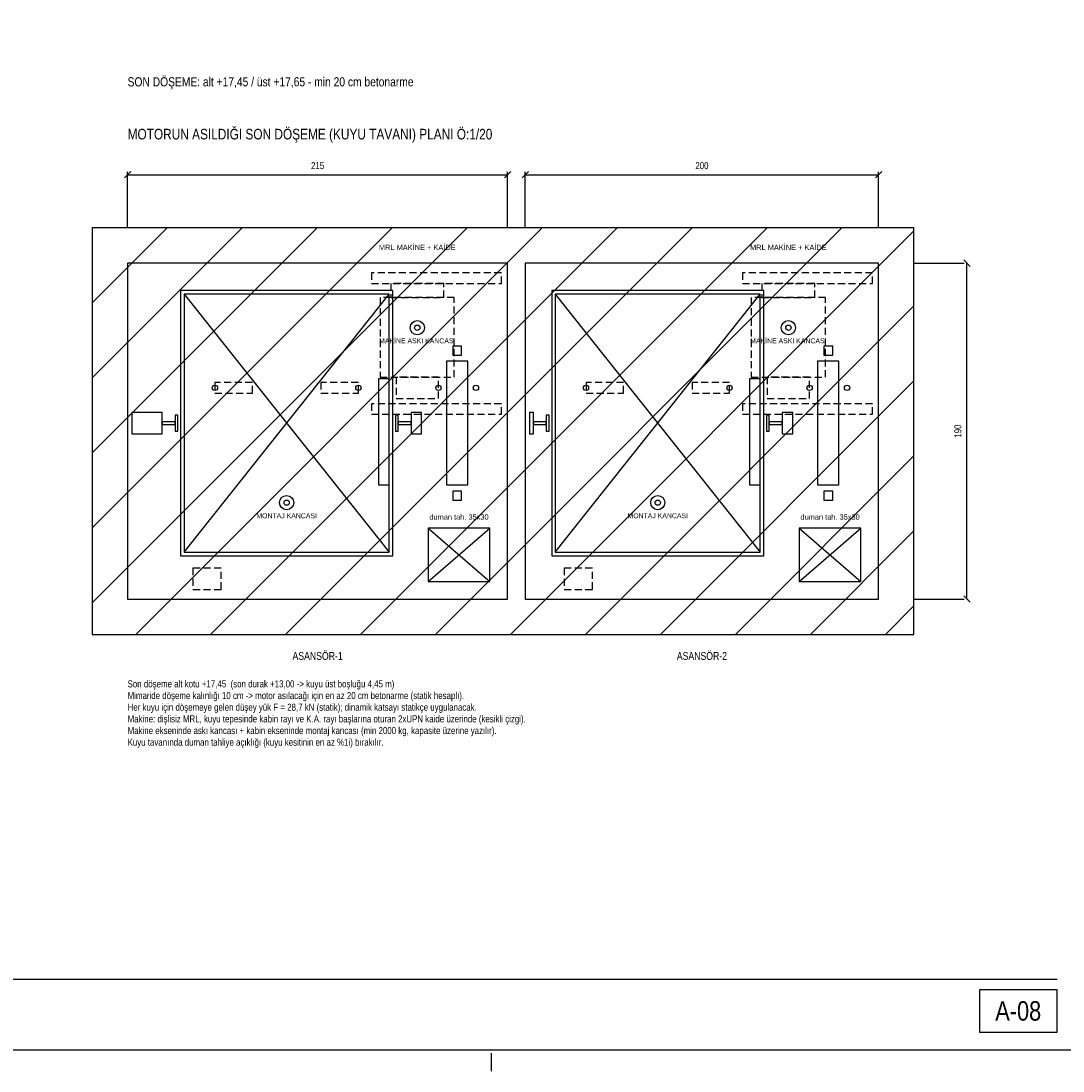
# Model space of a CAD drawing. Header units: centimetres. Extents: x 0 to 15545, y -30 to 2970.
# Tile 15 of 31: x 8934 to 10408, y -30 to 1455. Entities that reach past the tile are written whole.
import ezdxf
from ezdxf.enums import TextEntityAlignment as Align

# ---------------------------------------------------------------- set-up
doc = ezdxf.new("R2010")
doc.units = ezdxf.units.CM
doc.linetypes.add('CENTER', pattern=[40, 25, -5, 5, -5])
doc.linetypes.add('DASHED', pattern=[15, 10, -5])
for name, color, linetype in [('ASN-ANTET', 4, 'CONTINUOUS'), ('ASN-BASLIK', 5, 'CONTINUOUS'), ('ASN-CERCEVE', 7, 'CONTINUOUS'), ('ASN-DUVAR', 7, 'CONTINUOUS'), ('ASN-EKSEN', 8, 'CENTER'), ('ASN-HALAT', 6, 'CONTINUOUS'), ('ASN-KA', 30, 'CONTINUOUS'), ('ASN-KABIN', 5, 'CONTINUOUS'), ('ASN-MOTOR', 6, 'CONTINUOUS'), ('ASN-MOTOR-GIZLI', 6, 'DASHED'), ('ASN-OLCU', 3, 'CONTINUOUS'), ('ASN-RAY', 1, 'CONTINUOUS'), ('ASN-SIVA', 8, 'CONTINUOUS'), ('ASN-TARAMA', 8, 'CONTINUOUS'), ('ASN-UYARI', 1, 'CONTINUOUS'), ('ASN-YAZI', 4, 'CONTINUOUS')]:
    doc.layers.add(name, color=color, linetype=linetype)
doc.styles.get("Standard").update_dxf_attribs({"font": 'arial.ttf', "width": 0.8})

msp = doc.modelspace()

# ---------------------------------------------------------------- linework, layer by layer
at = {"layer": 'ASN-ANTET'}
msp.add_line((7470, 100), (10400, 100), dxfattribs=at)
msp.add_lwpolyline([(10290, 25), (10400, 25), (10400, 85), (10290, 85)], close=True, dxfattribs=at)
at = {"layer": 'ASN-CERCEVE'}
for points in [[(0, 0), (15545, 0), (15545, 2970), (0, 2970)], [(100, 0), (15520, 0), (15520, 2970), (100, 2970)]]:
    msp.add_lwpolyline(points, close=True, dxfattribs=at)
at = {"layer": 'ASN-DUVAR'}
msp.add_lwpolyline([(9035, 587.5), (10197.5, 587.5), (10197.5, 1162.5), (9035, 1162.5)], close=True, dxfattribs=at)
at = {"layer": 'ASN-EKSEN'}
msp.add_line((9600, -30), (9600, -5), dxfattribs=at)
at = {"layer": 'ASN-HALAT'}
for centre in [(9208.5, 936.2), (9411.5, 936.2), (9524.8, 936.2), (9577.8, 936.2), (9733.5, 936.2), (9936.5, 936.2), (10049.8, 936.2), (10102.8, 936.2)]:
    msp.add_circle(centre, 3.75, dxfattribs=at)
at = {"layer": 'ASN-KA'}
for points in [[(9536.2, 798.8), (9566.2, 798.8), (9566.2, 973.8), (9536.2, 973.8)], [(10061.2, 798.8), (10091.2, 798.8), (10091.2, 973.8), (10061.2, 973.8)]]:
    msp.add_lwpolyline(points, close=True, dxfattribs=at)
at = {"layer": 'ASN-KABIN'}
for p, q in [((9165, 703.8), (9455, 1068.8)), ((9165, 1068.8), (9455, 703.8)), ((9690, 703.8), (9980, 1068.8)), ((9690, 1068.8), (9980, 703.8))]:
    msp.add_line(p, q, dxfattribs=at)
for points in [[(9160, 698.8), (9460, 698.8), (9460, 1073.8), (9160, 1073.8)], [(9685, 698.8), (9985, 698.8), (9985, 1073.8), (9685, 1073.8)], [(9165, 703.8), (9455, 703.8), (9455, 1068.8), (9165, 1068.8)], [(9690, 703.8), (9980, 703.8), (9980, 1068.8), (9690, 1068.8)], [(9440, 798.8), (9455, 798.8), (9455, 948.8), (9440, 948.8)], [(9965, 798.8), (9980, 798.8), (9980, 948.8), (9965, 948.8)]]:
    msp.add_lwpolyline(points, close=True, dxfattribs=at)
at = {"layer": 'ASN-MOTOR'}
for p, q in [((9510, 662.5), (9597.5, 737.5)), ((9510, 737.5), (9597.5, 662.5)), ((10035, 662.5), (10122.5, 737.5)), ((10035, 737.5), (10122.5, 662.5))]:
    msp.add_line(p, q, dxfattribs=at)
for points in [[(9510, 662.5), (9597.5, 662.5), (9597.5, 737.5), (9510, 737.5)], [(10035, 662.5), (10122.5, 662.5), (10122.5, 737.5), (10035, 737.5)]]:
    msp.add_lwpolyline(points, close=True, dxfattribs=at)
for centre, radius in [((9494.8, 1021.2), 10), ((9494.8, 1021.2), 3.75), ((10019.8, 1021.2), 10), ((10019.8, 1021.2), 3.75), ((9310, 773.8), 10), ((9310, 773.8), 3.75), ((9835, 773.8), 10), ((9835, 773.8), 3.75)]:
    msp.add_circle(centre, radius, dxfattribs=at)
at = {"layer": 'ASN-MOTOR-GIZLI'}
for points in [[(9430, 1083.8), (9613.8, 1083.8), (9613.8, 1098.8), (9430, 1098.8)], [(9955, 1083.8), (10138.8, 1083.8), (10138.8, 1098.8), (9955, 1098.8)], [(9457.2, 1063.8), (9532.2, 1063.8), (9532.2, 1083.8), (9457.2, 1083.8)], [(9982.2, 1063.8), (10057.2, 1063.8), (10057.2, 1083.8), (9982.2, 1083.8)], [(9442.2, 951.2), (9547.2, 951.2), (9547.2, 1063.8), (9442.2, 1063.8)], [(9967.2, 951.2), (10072.2, 951.2), (10072.2, 1063.8), (9967.2, 1063.8)], [(9464.8, 921.2), (9524.8, 921.2), (9524.8, 951.2), (9464.8, 951.2)], [(9989.8, 921.2), (10049.8, 921.2), (10049.8, 951.2), (9989.8, 951.2)], [(9208.5, 928.8), (9261.5, 928.8), (9261.5, 943.8), (9208.5, 943.8)], [(9358.5, 928.8), (9411.5, 928.8), (9411.5, 943.8), (9358.5, 943.8)], [(9733.5, 928.8), (9786.5, 928.8), (9786.5, 943.8), (9733.5, 943.8)], [(9883.5, 928.8), (9936.5, 928.8), (9936.5, 943.8), (9883.5, 943.8)], [(9430, 898.8), (9613.8, 898.8), (9613.8, 913.8), (9430, 913.8)], [(9955, 898.8), (10138.8, 898.8), (10138.8, 913.8), (9955, 913.8)], [(9177.5, 651.2), (9217.5, 651.2), (9217.5, 681.2), (9177.5, 681.2)], [(9702.5, 651.2), (9742.5, 651.2), (9742.5, 681.2), (9702.5, 681.2)]]:
    msp.add_lwpolyline(points, close=True, dxfattribs=at)
at = {"layer": 'ASN-OLCU'}
for p, q in [((9080.5, 1233), (9089.5, 1242)), ((9085, 1162.5), (9085, 1241.5)), ((9085, 1237.5), (9622.5, 1237.5)), ((9618, 1233), (9627, 1242)), ((9622.5, 1162.5), (9622.5, 1241.5)), ((9643, 1233), (9652, 1242)), ((9647.5, 1162.5), (9647.5, 1241.5)), ((9647.5, 1237.5), (10147.5, 1237.5)), ((10143, 1233), (10152, 1242)), ((10147.5, 1162.5), (10147.5, 1241.5)), ((10277, 1108), (10268, 1117)), ((10197.5, 1112.5), (10268.5, 1112.5)), ((10272.5, 637.5), (10272.5, 1112.5)), ((10277, 633), (10268, 642)), ((10197.5, 637.5), (10268.5, 637.5))]:
    msp.add_line(p, q, dxfattribs=at)
at = {"layer": 'ASN-RAY'}
for points in [[(9545, 982.5), (9557.5, 982.5), (9557.5, 995), (9545, 995)], [(10070, 982.5), (10082.5, 982.5), (10082.5, 995), (10070, 995)], [(9091.2, 871.2), (9134, 871.2), (9134, 901.2), (9091.2, 901.2)], [(9152.2, 875.1), (9156.2, 875.1), (9156.2, 897.4), (9152.2, 897.4)], [(9463.8, 875.1), (9467.8, 875.1), (9467.8, 897.4), (9463.8, 897.4)], [(9486, 871.2), (9501, 871.2), (9501, 901.2), (9486, 901.2)], [(9653.8, 871.2), (9659, 871.2), (9659, 901.2), (9653.8, 901.2)], [(9677.2, 875.1), (9681.2, 875.1), (9681.2, 897.4), (9677.2, 897.4)], [(9988.8, 875.1), (9992.8, 875.1), (9992.8, 897.4), (9988.8, 897.4)], [(10011, 871.2), (10026, 871.2), (10026, 901.2), (10011, 901.2)], [(9134, 884.2), (9152.2, 884.2), (9152.2, 888.2), (9134, 888.2)], [(9467.8, 884.2), (9486, 884.2), (9486, 888.2), (9467.8, 888.2)], [(9659, 884.2), (9677.2, 884.2), (9677.2, 888.2), (9659, 888.2)], [(9992.8, 884.2), (10011, 884.2), (10011, 888.2), (9992.8, 888.2)], [(9545, 777.5), (9557.5, 777.5), (9557.5, 790), (9545, 790)], [(10070, 777.5), (10082.5, 777.5), (10082.5, 790), (10070, 790)]]:
    msp.add_lwpolyline(points, close=True, dxfattribs=at)
at = {"layer": 'ASN-SIVA'}
for points in [[(9085, 637.5), (9622.5, 637.5), (9622.5, 1112.5), (9085, 1112.5)], [(9647.5, 637.5), (10147.5, 637.5), (10147.5, 1112.5), (9647.5, 1112.5)]]:
    msp.add_lwpolyline(points, close=True, dxfattribs=at)
at = {"layer": 'ASN-TARAMA'}
for p, q in [((9035, 1056.4), (9141.1, 1162.5)), ((9035, 950.4), (9247.1, 1162.5)), ((9035, 844.3), (9353.2, 1162.5)), ((9035, 738.2), (9459.3, 1162.5)), ((9035, 632.2), (9565.3, 1162.5)), ((9096.4, 587.5), (9671.4, 1162.5)), ((9202.5, 587.5), (9777.5, 1162.5)), ((9308.5, 587.5), (9883.5, 1162.5)), ((9414.6, 587.5), (9989.6, 1162.5)), ((9520.6, 587.5), (10095.6, 1162.5)), ((9626.7, 587.5), (10197.5, 1158.3)), ((9732.8, 587.5), (10197.5, 1052.2)), ((9838.8, 587.5), (10197.5, 946.2)), ((9944.9, 587.5), (10197.5, 840.1)), ((10051, 587.5), (10197.5, 734)), ((10157, 587.5), (10197.5, 628))]:
    msp.add_line(p, q, dxfattribs=at)

# ---------------------------------------------------------------- texts
at = {"layer": 'ASN-ANTET', "width": 0.8}
msp.add_text('A-08', height=27.5, dxfattribs=at).set_placement((10345, 55), align=Align.MIDDLE_CENTER)
at = {"layer": 'ASN-BASLIK', "width": 0.8}
msp.add_text('MOTORUN ASILDIĞI SON DÖŞEME (KUYU TAVANI) PLANI Ö:1/20', height=15, dxfattribs=at).set_placement((9085, 1287.5))
for s, p in [('ASANSÖR-1', (9353.8, 562.5)), ('ASANSÖR-2', (9897.5, 562.5))]:
    msp.add_text(s, height=11, dxfattribs=at).set_placement(p, align=Align.TOP_CENTER)
at = {"layer": 'ASN-MOTOR', "width": 0.8}
for s, p in [('MRL MAKİNE + KAİDE', (9494.8, 1128.8)), ('MRL MAKİNE + KAİDE', (10019.8, 1128.8)), ('duman tah. 35x30', (9553.8, 747.5)), ('duman tah. 35x30', (10078.8, 747.5))]:
    msp.add_text(s, height=7.5, dxfattribs=at).set_placement(p, align=Align.BOTTOM_CENTER)
for s, p in [('MAKİNE ASKI KANCASI', (9494.8, 1006.2)), ('MAKİNE ASKI KANCASI', (10019.8, 1006.2)), ('MONTAJ KANCASI', (9310, 758.8)), ('MONTAJ KANCASI', (9835, 758.8))]:
    msp.add_text(s, height=7, dxfattribs=at).set_placement(p, align=Align.TOP_CENTER)
at = {"layer": 'ASN-OLCU', "width": 0.8}
for s, p in [('215', (9353.8, 1242.5)), ('200', (9897.5, 1242.5))]:
    msp.add_text(s, height=10, dxfattribs=at).set_placement(p, align=Align.BOTTOM_CENTER)
msp.add_text('190', height=10, rotation=90, dxfattribs=at).set_placement((10267.5, 875), align=Align.BOTTOM_CENTER)
at = {"layer": 'ASN-UYARI', "width": 0.8}
msp.add_text('SON DÖŞEME: alt +17,45 / üst +17,65 - min 20 cm betonarme', height=13, dxfattribs=at).set_placement((9085, 1362.5))
at = {"layer": 'ASN-YAZI', "width": 0.8}
for s, p in [('Son döşeme alt kotu +17,45  (son durak +13,00 -> kuyu üst boşluğu 4,45 m)', (9085, 512.5)), ('Mimaride döşeme kalınlığı 10 cm -> motor asılacağı için en az 20 cm betonarme (statik hesaplı).', (9085, 496)), ('Her kuyu için döşemeye gelen düşey yük F = 28,7 kN (statik); dinamik katsayı statikçe uygulanacak.', (9085, 479.5)), ('Makine: dişlisiz MRL, kuyu tepesinde kabin rayı ve K.A. rayı başlarına oturan 2xUPN kaide üzerinde (kesikli çizgi).', (9085, 463)), ('Makine ekseninde askı kancası + kabin ekseninde montaj kancası (min 2000 kg, kapasite üzerine yazılır).', (9085, 446.5)), ('Kuyu tavanında duman tahliye açıklığı (kuyu kesitinin en az %1i) bırakılır.', (9085, 430))]:
    msp.add_text(s, height=10, dxfattribs=at).set_placement(p)

doc.saveas('drawing.dxf')
